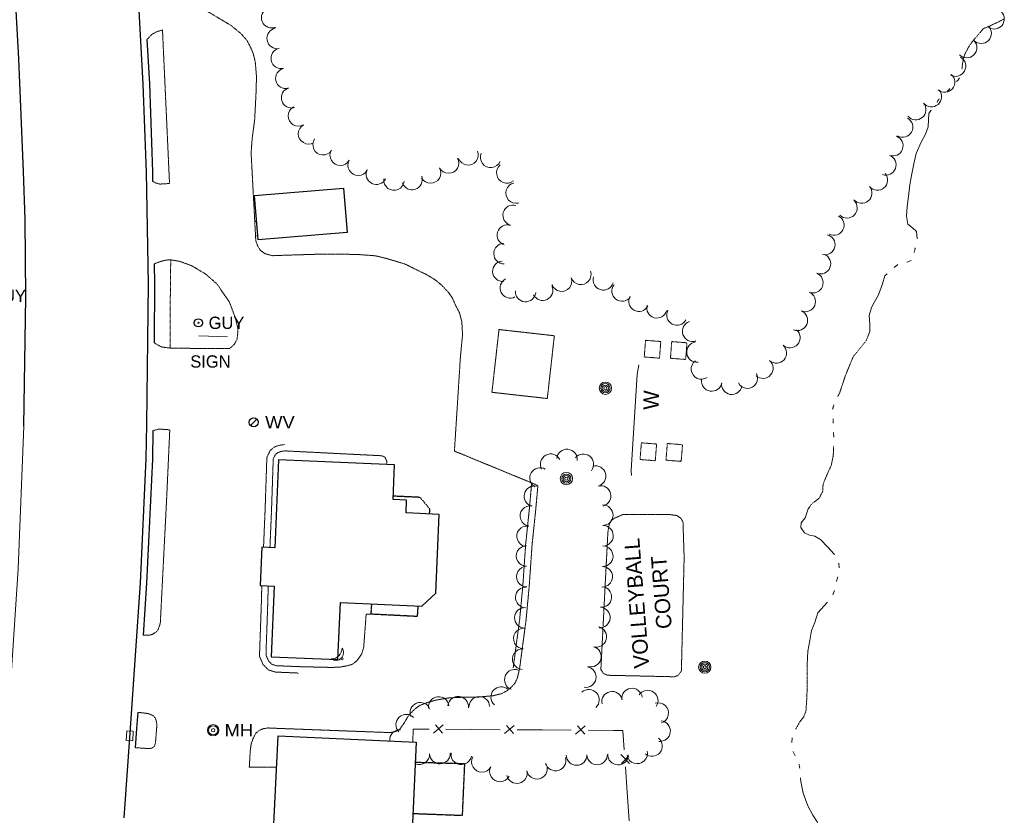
# Model space of a CAD drawing. Extents: x 386588 to 390135, y 96998 to 113606.
# Tile 36 of 92: x 387879 to 388262, y 100206 to 100516. Entities that reach past the tile are written whole.
import ezdxf
from ezdxf.enums import TextEntityAlignment as Align

# ---------------------------------------------------------------- set-up
doc = ezdxf.new("R2010")
doc.units = 0
doc.header["$MEASUREMENT"] = 0
for name, pattern in [('Wisdot3', [0.1875, 0.125, -0.0625]), ('Wisdot5', [0.1, 0.05, -0.05]), ('Wisdot6', [0.375, 0.125, -0.0625, 0.03125, -0.0625, 0.03125, -0.0625])]:
    doc.linetypes.add(name, pattern=pattern)
for name, color, linetype, lineweight in [('E_BLD', 241, 'Continuous', 25), ('E_DRN', 40, 'Continuous', 15), ('E_DWY', 2, 'Wisdot3', 15), ('E_LAND_Vegetation', 3, 'Continuous', 15), ('E_MISCPROP', 30, 'Continuous', 15), ('E_MISCPROP_HvyDash', 241, 'Wisdot3', 25), ('E_MISCPROP_Railing', 30, 'Continuous', 15), ('E_MISCPROP_Solid', 241, 'Continuous', 15), ('E_PATH_Sidewalk', 2, 'Wisdot5', 15), ('E_RDWY', 21, 'Continuous', 25), ('E_SGN', 21, 'Continuous', 15), ('E_UTL_EGuyWire', 200, 'Continuous', 25), ('E_UTL_MH', 30, 'Continuous', 15), ('E_UTL_W', 5, 'Continuous', 25), ('E_WTR', 4, 'Wisdot6', 15), ('E_WTR_Elevations', 4, 'Continuous', 15)]:
    doc.layers.add(name, color=color, linetype=linetype, lineweight=lineweight)
doc.layers.add('P2S1_Complete', color=7, linetype='Continuous', lineweight=15, transparency=0.9)
doc.styles.add('Style-dot_font5', font='dot_font5.shx')
doc.styles.add('Style-IGR_FONT_0', font='dot_font15.shx')

# ---------------------------------------------------------------- blocks, each defined once
blk = doc.blocks.new('GUY')
at = {"layer": 'E_UTL_EGuyWire'}
for radius in [4, 0.5]:
    blk.add_circle((0, 0), radius, dxfattribs=at)
at = {"layer": 'E_UTL_EGuyWire', "style": 'Style-dot_font5'}
blk.add_text('GUY', height=12, dxfattribs=at).set_placement((10, 0), align=Align.MIDDLE_LEFT)
blk = doc.blocks.new('INLET')
at = {"layer": 'E_DRN', "flags": 128}
blk.add_lwpolyline([(-7.5, 10), (7.5, 10), (7.5, 0), (-7.5, 0)], close=True, dxfattribs=at)
blk = doc.blocks.new('MH')
at = {"layer": 'E_UTL_MH'}
for radius in [5, 4, 1.5]:
    blk.add_circle((0, 0), radius, dxfattribs=at)
at = {"layer": 'E_UTL_MH', "style": 'Style-dot_font5', "width": 1.111111}
blk.add_text('MH', height=10.8, dxfattribs=at).set_placement((10, 0), align=Align.MIDDLE_LEFT)
blk = doc.blocks.new('POLE')
at = {"layer": 'E_MISCPROP'}
for radius in [4.46, 3.35, 2.23, 1.12]:
    blk.add_circle((0, 0), radius, dxfattribs=at)
blk = doc.blocks.new('SDSH')
at = {"layer": 'E_MISCPROP_Solid'}
blk.add_circle((0, 0), 1.5, dxfattribs=at)
for centre, radius, start, end in [((-8.6, 8.6), 10.7, 233.5697, 36.4341), ((-14.7, 14.7), 14.7, 268.683, 1.317)]:
    blk.add_arc(centre, radius, start, end, dxfattribs=at)
blk = doc.blocks.new('SIGN')
at = {"layer": 'E_SGN', "lineweight": 13, "style": 'Style-dot_font5'}
blk.add_text('SIGN', height=12, dxfattribs=at).set_placement((0, 0), align=Align.MIDDLE_CENTER)
blk = doc.blocks.new('WV')
at = {"layer": 'E_UTL_W'}
blk.add_line((-2.83, -2.83), (2.83, 2.83), dxfattribs=at)
blk.add_circle((0, 0), 4, dxfattribs=at)
at = {"layer": 'E_UTL_W', "style": 'Style-dot_font5', "width": 1.111111}
blk.add_text('WV', height=10.8, dxfattribs=at).set_placement((10, 0), align=Align.MIDDLE_LEFT)

msp = doc.modelspace()

# ---------------------------------------------------------------- linework, layer by layer
at = {"layer": 'E_BLD'}
for p, q in [((387970.19, 100447.21), (388004.84, 100450.16)), ((387971.66, 100429.93), (387970.19, 100447.21)), ((388004.84, 100450.16), (388004.84, 100450.16)), ((388004.84, 100450.16), (388006.31, 100432.88)), ((388006.31, 100432.88), (387971.66, 100429.93)), ((388006.31, 100432.88), (388006.31, 100432.88)), ((387971.66, 100429.93), (387971.66, 100429.93)), ((387979.6, 100344.27), (387978.15, 100310.08)), ((388024.69, 100342.36), (387979.6, 100344.27)), ((388024.12, 100328.81), (388024.69, 100342.36)), ((388024.69, 100342.36), (388024.69, 100342.36)), ((388029.39, 100328.59), (388024.12, 100328.81)), ((388024.12, 100328.81), (388024.12, 100328.81)), ((388029.18, 100323.62), (388029.39, 100328.59)), ((388029.39, 100328.59), (388029.39, 100328.59)), ((388042.04, 100323.09), (388029.18, 100323.62)), ((388029.18, 100323.62), (388029.18, 100323.62)), ((388040.77, 100292.4), (388042.04, 100323.09)), ((388042.04, 100323.09), (388042.04, 100323.09)), ((387973.04, 100310.3), (387972.4, 100295.37)), ((387978.15, 100310.08), (387973.04, 100310.3)), ((387973.04, 100310.3), (387973.04, 100310.3)), ((387978.15, 100310.08), (387978.15, 100310.08)), ((387972.4, 100295.37), (387972.4, 100295.37)), ((387972.4, 100295.37), (387977.87, 100295.14)), ((387977.87, 100295.14), (387976.7, 100267.65)), ((388035.35, 100287.38), (388040.77, 100292.4)), ((388002.68, 100266.55), (388003.62, 100288.72)), ((388003.62, 100288.72), (388003.62, 100288.72)), ((388003.62, 100288.72), (388035.35, 100287.38)), ((388035.35, 100287.38), (388035.35, 100287.38)), ((387976.7, 100267.65), (387976.7, 100267.65)), ((387976.7, 100267.65), (388002.68, 100266.55)), ((388002.68, 100266.55), (388002.68, 100266.55)), ((387976.99, 100185.59), (387979.35, 100236.86)), ((387979.35, 100236.86), (387979.35, 100236.86)), ((387979.35, 100236.86), (388033.19, 100234.38)), ((388033.19, 100234.38), (388031.15, 100189.85))]:
    msp.add_line(p, q, dxfattribs=at)
at = {"layer": 'E_DWY', "flags": 128}
for points in [[(388080.52, 100334.33), (388048.02, 100347.72), (388050.34, 100384.17), (388051.17, 100392.97), (388050.91, 100398.02), (388049.99, 100401.57), (388048.57, 100404.26), (388047.17, 100407.47), (388045.58, 100409.64), (388043, 100412.37), (388040.48, 100414.45), (388036.78, 100416.64), (388032.75, 100418.58), (388028.71, 100420.59), (388021.53, 100422.73), (388017.22, 100423.77), (388009.91, 100424.31), (388002.35, 100424.38), (387994.65, 100424.37), (387982.42, 100424), (387977.28, 100423.8), (387974.23, 100424.6), (387972.51, 100425.89), (387971.31, 100427.8), (387970.7, 100429.63), (387968.88, 100463.81), (387969.28, 100469.44), (387970.26, 100476.65), (387970.77, 100486.57), (387970.98, 100493.49), (387970.49, 100499.32), (387969.67, 100502.58), (387968.65, 100504.96), (387967.31, 100507.59), (387964.94, 100510.26), (387961.24, 100513.32), (387941.9, 100524.98), (387938.76, 100526.71), (387935.5, 100527.34), (387932.7, 100527.73), (387929.66, 100528.38), (387927.15, 100529.61)], [(387928.34, 100507.94), (387930.12, 100509.91), (387932.19, 100511.05), (387934.38, 100511.7), (387937.12, 100451.91), (387933.3, 100451.69), (387931.8, 100452.13), (387930.55, 100452.74)], [(387931.15, 100420.63), (387933.43, 100421.5), (387935.69, 100422.07), (387937.35, 100422.23), (387941.19, 100421.58), (387945.7, 100419.91), (387951.01, 100416.79), (387955.53, 100412.86), (387960.42, 100405.78), (387962.76, 100399.54), (387963.74, 100395.35), (387963.62, 100392.8), (387963.4, 100391.32), (387962.29, 100389.19), (387960.48, 100387.63), (387937.74, 100387.78), (387933.91, 100388.29), (387931.08, 100389.88)], [(387930.61, 100355.65), (387932.55, 100356.21), (387934.22, 100356.22), (387937.22, 100356), (387935.98, 100328.72), (387933.53, 100280.71), (387932.74, 100278.31), (387931.97, 100277.29), (387930.46, 100276.35), (387929.19, 100276.01), (387926.81, 100276)], [(387973.71, 100310.27), (387974.33, 100324.85), (387975.01, 100345.3), (387976.28, 100347.9), (387978.09, 100349.41), (387980.21, 100350.06), (387981.85, 100350.27)], [(387976.21, 100310.16), (387976.83, 100324.75), (387977.49, 100344.68), (387978.29, 100346.33), (387979.3, 100347.16), (387980.74, 100347.61), (387982.16, 100347.79)], [(387982.16, 100347.79), (388019.66, 100345.91), (388020.95, 100345.38), (388021.58, 100344.06), (388021.72, 100343.42), (388021.69, 100342.49)], [(388070.89, 100263.27), (388073.42, 100282.24), (388074.66, 100295.52), (388075.75, 100311.45), (388077.17, 100324.99), (388078.03, 100334.56)], [(388073.37, 100262.94), (388075.91, 100281.96), (388077.15, 100295.32), (388078.25, 100311.24), (388079.65, 100324.75), (388080.52, 100334.33)], [(388107.27, 100306.63), (388107.75, 100316.11), (388108.26, 100319.14), (388108.73, 100320.2), (388110.14, 100321.5), (388113.48, 100322.98), (388131.26, 100323.08), (388134.72, 100322.61), (388136.28, 100321.46), (388136.99, 100320.07), (388137.44, 100306.32)], [(388137.44, 100306.32), (388136.37, 100262.07), (388135.15, 100260.35), (388133.6, 100259.84), (388107.7, 100260.42), (388106.03, 100261.13), (388105.02, 100262.63), (388107.27, 100306.63)], [(387987.39, 100261.28), (387978.28, 100261.67), (387975.6, 100262.48), (387973.54, 100264.62), (387972.2, 100267.65), (387972.21, 100269.97), (387972.83, 100287.26), (387973.05, 100295.34)], [(387987.5, 100263.78), (387978.7, 100264.15), (387976.95, 100264.69), (387975.65, 100266.04), (387974.7, 100268.17), (387974.71, 100269.92), (387975.32, 100287.18), (387975.55, 100295.23)], [(387987.5, 100263.78), (388000.39, 100263.47), (388003.86, 100263.65), (388006.49, 100264.2), (388008.19, 100264.65), (388010.09, 100266.07), (388011.94, 100268.71), (388012.71, 100271.33), (388013.66, 100284.2), (388015.61, 100284.21)], [(388051.38, 100251.87), (388057.17, 100251.93), (388063.13, 100252.46), (388066.45, 100253.3), (388068.52, 100254.41), (388070.21, 100255.84), (388071.63, 100257.41), (388072.53, 100259.41), (388073.37, 100262.94)], [(387978.79, 100224.69), (387968.17, 100224.65), (387968.54, 100230.92), (387968.9, 100233.62), (387969.65, 100235.84), (387970.76, 100237.93), (387971.97, 100238.89), (387973.48, 100239.6), (387975.49, 100239.91), (387978.28, 100239.78), (388022.9, 100238.1), (388024.63, 100238.38), (388025.83, 100238.83), (388026.94, 100239.68), (388027.9, 100240.96), (388028.92, 100242.64), (388029.95, 100244.38), (388031.16, 100245.86), (388032.77, 100247.37), (388034.68, 100248.74), (388037.47, 100249.8), (388040.78, 100250.74), (388045.96, 100251.63)], [(388045.96, 100251.63), (388051.38, 100251.87)], [(387924.76, 100245.99), (387928.69, 100245.54), (387930.5, 100244.84), (387931.53, 100243.92), (387931.94, 100242.73), (387932.22, 100241.23), (387931.66, 100234.21), (387931.22, 100232.71), (387930.2, 100232.03), (387929.13, 100231.86), (387923.8, 100232.23)]]:
    msp.add_lwpolyline(points, dxfattribs=at)
msp.add_lwpolyline([(388062.62, 100370.61), (388065.37, 100395.05), (388086.92, 100392.63), (388084.17, 100368.19)], close=True, dxfattribs=at)
at = {"layer": 'E_LAND_Vegetation'}
for centre, radius, start, end in [((387976.9, 100516.49), 4, 112.6246, 292.6246), ((388258.09, 100516), 3.97, 237.5302, 57.5302), ((387979.04, 100508.42), 4, 100.659, 280.659), ((388253.07, 100510.43), 3.97, 224.8333, 44.8333), ((387980.64, 100500.65), 4, 102.8383, 282.8383), ((388247.44, 100504.83), 3.97, 224.8333, 44.8333), ((388243.1, 100497.6), 3.97, 240.9533, 60.9533), ((387982.41, 100492.85), 4, 102.8383, 282.8383), ((388238.83, 100491.38), 3.97, 229.8856, 49.8856), ((387984.63, 100485.3), 4, 106.6447, 286.6447), ((388233.72, 100485.75), 3.97, 219.6989, 39.6989), ((387987.3, 100478.24), 4, 119.4998, 299.4998), ((388227.61, 100480.67), 3.97, 219.6989, 39.6989), ((387991.24, 100471.28), 4, 119.4998, 299.4998), ((388222.48, 100473.91), 3.97, 240.7706, 60.7706), ((388218.69, 100466.61), 3.97, 249.9057, 69.9057), ((387996.91, 100467.04), 4, 145.4543, 325.4543), ((388003.57, 100462.94), 4, 150.8535, 330.8535), ((388053.34, 100463.09), 4, 201.7569, 21.7569), ((388062.14, 100462.1), 4, 156.1736, 336.1736), ((388215.97, 100459.14), 3.97, 249.9057, 69.9057), ((388010.56, 100459.04), 4, 150.8535, 330.8535), ((388045.76, 100459.89), 4, 208.9931, 28.9931), ((388068.41, 100456.05), 4, 129.6256, 309.6256), ((388017.64, 100455.53), 4, 153.5977, 333.5977), ((388031.53, 100453.48), 4, 198.7058, 18.7058), ((388038.76, 100456.02), 4, 208.9931, 28.9931), ((388212.66, 100453.26), 3.97, 219.9348, 39.9348), ((388024.51, 100453.26), 4, 173.7714, 353.7714), ((388072.03, 100448.2), 4, 103.0516, 283.0516), ((388206.56, 100448.16), 3.97, 219.9348, 39.9348), ((388070.91, 100439.55), 4, 74.6134, 254.6134), ((388200.82, 100442.41), 3.97, 225.9092, 45.9092), ((388068.63, 100431.81), 4, 72.6311, 252.6311), ((388195.73, 100435.72), 3.97, 242.9248, 62.9248), ((388192.23, 100428.11), 3.97, 257.3247, 77.3247), ((388067.34, 100424.62), 4, 90.8851, 270.8851), ((388190.53, 100420.65), 3.97, 248.149, 68.149), ((388066.85, 100417.72), 3.97, 93.5525, 273.5525), ((388097.23, 100416.51), 3.97, 199.503, 19.503), ((388187.58, 100413.28), 3.97, 248.149, 68.149), ((388069.78, 100411.25), 3.97, 117.2672, 297.2672), ((388089.75, 100413.86), 3.97, 199.503, 19.503), ((388105.99, 100414.38), 3.97, 163.2156, 343.2156), ((388075.71, 100409.83), 3.97, 175.062, 355.062), ((388082.38, 100410.34), 3.97, 206.3153, 26.3153), ((388113.29, 100410.02), 3.97, 142.099, 322.099), ((388184.61, 100405.95), 3.97, 247.1315, 67.1315), ((388119.84, 100406.07), 3.97, 150.7689, 330.7689), ((388126.82, 100403.48), 3.97, 164.7188, 344.7188), ((388134.64, 100400.69), 3.97, 152.3882, 332.3882), ((388181.52, 100398.62), 3.97, 247.1315, 67.1315), ((388140.71, 100394.37), 3.97, 107.9972, 287.9972), ((388178.61, 100391.9), 3.97, 228.5541, 48.5541), ((388142.41, 100386.28), 3.97, 97.0983, 277.0983), ((388173.35, 100385.94), 3.97, 228.5541, 48.5541), ((388144.13, 100379.66), 3.97, 125.4463, 305.4463), ((388168.1, 100379.99), 3.97, 228.5541, 48.5541), ((388148.17, 100374.98), 3.97, 170.7201, 350.7201), ((388156.01, 100373.71), 3.97, 170.7201, 350.7201), ((388162.05, 100376.1), 3.97, 208.0297, 28.0297), ((388091.83, 100344.44), 4.01, 354.3516, 174.3516), ((388085.48, 100342.6), 4.01, 27.9043, 207.9043), ((388098.22, 100342.59), 4.01, 321.112, 141.112), ((388081.37, 100337.25), 4.01, 59.9265, 239.9265), ((388102.93, 100337.98), 4.01, 284.4001, 104.4001), ((388079.17, 100330.13), 4.01, 75.7531, 255.7531), ((388104.92, 100330.22), 4.01, 284.4001, 104.4001), ((388077.58, 100322.45), 4.01, 80.69, 260.69), ((388105.74, 100322.76), 4.01, 270.5378, 90.5378), ((388076.29, 100314.54), 4.01, 80.69, 260.69), ((388105.82, 100314.75), 4.01, 270.5378, 90.5378), ((388076.11, 100306.86), 4.01, 90.3713, 270.3713), ((388105.75, 100306.8), 4.01, 268.5219, 88.5219), ((388076.16, 100298.85), 4.01, 90.3713, 270.3713), ((388105.54, 100298.79), 4.01, 268.5219, 88.5219), ((388075.81, 100290.75), 4.01, 87.405, 267.405), ((388105.2, 100290.88), 4.01, 265.8156, 85.8156), ((388075.44, 100282.75), 4.01, 87.405, 267.405), ((388104.61, 100282.89), 4.01, 265.8156, 85.8156), ((388075.01, 100274.73), 4.01, 86.8817, 266.8817), ((388103.23, 100275.4), 4.01, 254.8046, 74.8046), ((388074.58, 100266.73), 4.01, 86.8817, 266.8817), ((388101.13, 100267.67), 4.01, 254.6961, 74.6961), ((388099.17, 100259.73), 4.01, 260.1114, 80.1114), ((388071.53, 100258.69), 4.01, 68.4966, 248.4966), ((388066.24, 100251.92), 4.01, 48.1749, 228.1749), ((388117.13, 100251.36), 4.01, 7.7842, 187.7842), ((388041.9, 100248.05), 4.01, 6.7687, 186.7687), ((388049.48, 100248.16), 4.01, 354.9278, 174.9278), ((388057.7, 100248.1), 4.01, 1.555, 181.555), ((388100.39, 100250.87), 4.01, 312.6965, 132.6965), ((388109.38, 100250.12), 4.01, 12.5867, 192.5867), ((388123.26, 100250.56), 4.01, 325.8023, 145.8023), ((388034.76, 100245.82), 4.01, 21.41, 201.41), ((388127.35, 100245.69), 4.01, 287.6278, 107.6278), ((388029.26, 100241.2), 4.01, 44.1184, 224.1184), ((388128.07, 100238.68), 4.01, 263.453, 83.453), ((388026.84, 100235.18), 4.01, 87.9623, 184.6089), ((388124.93, 100232.86), 4.01, 229.7411, 49.7411), ((388034.35, 100229.69), 4.01, 247.2896, 1.648), ((388042.36, 100229.92), 4.01, 181.648, 1.648), ((388050.69, 100229.63), 4.01, 170.7868, 350.7868), ((388058.71, 100226.69), 4.01, 150.6881, 330.6881), ((388095.56, 100229.38), 4.01, 181.4714, 1.4714), ((388103.57, 100229.59), 4.01, 181.4714, 1.4714), ((388111.69, 100229.56), 4.01, 178.2272, 358.2272), ((388119.15, 100230.02), 4.01, 192.8517, 12.8517), ((388065.74, 100222.99), 4.01, 152.7284, 332.7284), ((388080.17, 100224.02), 4.01, 192.3478, 12.3478), ((388087.38, 100227.23), 4.01, 196.1432, 16.1432), ((388072.35, 100222.3), 4.01, 192.3478, 12.3478)]:
    msp.add_arc(centre, radius, start, end, dxfattribs=at)
at = {"layer": 'E_MISCPROP_HvyDash', "flags": 128}
for points in [[(388024.19, 100330.29), (388034.55, 100329.82), (388038.4, 100325.2), (388038.18, 100323.25)], [(388033.81, 100287.45), (388033.52, 100283.31), (388015.61, 100284.21), (388015.86, 100288.21)], [(388031.92, 100206.61), (388051.17, 100205.89), (388052.05, 100225.93), (388032.83, 100226.46)]]:
    msp.add_lwpolyline(points, dxfattribs=at)
at = {"layer": 'E_MISCPROP_Railing'}
for p, q in [((388043.59, 100241.11), (388039.88, 100237.92)), ((388043.4, 100237.9), (388040.65, 100241.06)), ((388071.25, 100240.92), (388067.54, 100237.73)), ((388071.06, 100237.71), (388068.31, 100240.87)), ((388098.91, 100240.73), (388095.2, 100237.54)), ((388098.72, 100237.52), (388095.97, 100240.69)), ((388116.22, 100226.08), (388112.75, 100229.54)), ((388113, 100226.03), (388115.94, 100229.02))]:
    msp.add_line(p, q, dxfattribs=at)
at = {"layer": 'E_MISCPROP_Railing', "flags": 128}
for points in [[(388119.85, 100381.3), (388119.11, 100377.66), (388116.86, 100340.15), (388117, 100338.24)], [(388038.2, 100239.42), (388031.98, 100239.46), (388031.79, 100234.45)], [(388054.62, 100239.31), (388044.73, 100239.38)], [(388065.86, 100239.23), (388054.62, 100239.31)], [(388082.28, 100239.12), (388072.39, 100239.19)], [(388093.52, 100239.04), (388082.28, 100239.12)], [(388109.94, 100238.93), (388100.05, 100239)], [(388114.12, 100231.33), (388113.59, 100238.9), (388109.94, 100238.93)], [(388115.27, 100214.95), (388114.57, 100224.81)], [(388116.05, 100203.74), (388115.27, 100214.95)]]:
    msp.add_lwpolyline(points, dxfattribs=at)
at = {"layer": 'E_PATH_Sidewalk', "flags": 128}
for points in [[(387970.3, 100437.1), (387971.05, 100437.18)], [(387970.6, 100431.46), (387971.53, 100431.54)], [(387937.39, 100387.83), (387937.37, 100402.05), (387937.59, 100422.19)]]:
    msp.add_lwpolyline(points, dxfattribs=at)
for points in [[(388121.91, 100384.37), (388122.42, 100390.86), (388128.35, 100390.39), (388127.83, 100383.9)], [(388132.11, 100383.87), (388132.62, 100390.36), (388138.55, 100389.88), (388138.03, 100383.4)], [(388120.28, 100344.44), (388120.8, 100350.93), (388126.72, 100350.46), (388126.2, 100343.97)], [(388130.37, 100344.19), (388130.89, 100350.67), (388136.81, 100350.2), (388136.29, 100343.71)]]:
    msp.add_lwpolyline(points, close=True, dxfattribs=at)
at = {"layer": 'E_RDWY', "flags": 128}
for points in [[(387888.36, 100953.84), (387895.55, 100872.28), (387899.01, 100830.22), (387907, 100739.36), (387911.89, 100681.4), (387915.48, 100640.75), (387921.31, 100574.71), (387924.55, 100531.36), (387926.79, 100490.63), (387927.98, 100456.37), (387928.79, 100412.85), (387928.59, 100390.87), (387928.14, 100358.18)], [(387880.44, 100357.46), (387881.18, 100407.65), (387880.87, 100437.87), (387880.25, 100456.58), (387878.46, 100500.44), (387876.48, 100535.71), (387874.48, 100562.96), (387872.09, 100591.16), (387868.27, 100634.71), (387865.37, 100669.59), (387862.64, 100699.57), (387859.34, 100738.63), (387856.17, 100774.49), (387852.17, 100820.42), (387848.64, 100860.9), (387844.74, 100906.24), (387841.29, 100945.55)], [(387928.34, 100507.94), (387929.29, 100490.74), (387930.48, 100456.44), (387930.55, 100452.74)], [(387931.15, 100420.63), (387931.29, 100412.86), (387931.09, 100390.84), (387931.08, 100389.88)], [(387928.14, 100358.18), (387927.96, 100344.68), (387925.7, 100296.43), (387921.84, 100239.84), (387919.35, 100204.96)], [(387930.61, 100355.65), (387930.46, 100344.6), (387928.19, 100296.28), (387926.81, 100276)], [(387924.76, 100245.99), (387924.33, 100239.67), (387923.8, 100232.23)]]:
    msp.add_lwpolyline(points, dxfattribs=at)
at = {"layer": 'E_SGN'}
msp.add_line((387948.49, 100392.62), (387959.64, 100392.23), dxfattribs=at)
at = {"layer": 'E_WTR', "flags": 128}
for points in [[(388245.59, 100496.56), (388245.77, 100498.51), (388246.54, 100501.94), (388248.01, 100504.78), (388249.49, 100507.02), (388251.61, 100509.49), (388253.88, 100512.19), (388256.06, 100513.09), (388259.89, 100514.9), (388261.84, 100515.91), (388261.96, 100515.94)], [(388235.89, 100483.45), (388236.32, 100484.41), (388236.92, 100484.96)], [(388227.01, 100425.09), (388227.4, 100426.87)], [(388197.24, 100369.02), (388197.96, 100370.34), (388200.22, 100377.18), (388203.23, 100384.44), (388208.29, 100390.72), (388208.94, 100392.29)], [(388195.25, 100363.99), (388195.25, 100364.03), (388195.71, 100365.74)], [(388195.49, 100358.54), (388195.4, 100360.16), (388195.39, 100360.36)], [(388186.25, 100325.92), (388187.18, 100327.23), (388189.9, 100329.27), (388191.35, 100331.89), (388191.54, 100334.92), (388193.21, 100338.91), (388194.69, 100342.1), (388195.49, 100346.01), (388195.61, 100349.47)], [(388180.87, 100239.42), (388182.38, 100242.16), (388183.93, 100244.14), (388184.85, 100246.4), (388185.12, 100250.39), (388185.31, 100254.77), (388185.35, 100260.74), (388185.39, 100264.45), (388185.39, 100264.64)], [(388182.45, 100224.06), (388182.42, 100224.39), (388182.17, 100225.85)]]:
    msp.add_lwpolyline(points, dxfattribs=at)
at = {"layer": 'E_WTR_Elevations', "flags": 128}
for points in [[(388243.46, 100491.59), (388243.96, 100492.02), (388244.64, 100493.02)], [(388239.63, 100487.52), (388240.92, 100488.87)], [(388225.97, 100455.01), (388226.84, 100459.63), (388227.77, 100463.59), (388229.66, 100467.96), (388231.36, 100471.08), (388232.4, 100473.93), (388232.62, 100476.65), (388232.73, 100479.14), (388233.49, 100480.3), (388233.74, 100480.51)], [(388228.11, 100430.42), (388227.88, 100433.28), (388226.35, 100434.71), (388224.56, 100436.1), (388224, 100439.23), (388224.29, 100443), (388224.83, 100446.89), (388225.32, 100451.42), (388225.97, 100455.01)], [(388219.21, 100419.15), (388220.58, 100420.34)], [(388224.07, 100421.25), (388225.75, 100421.94)], [(388208.94, 100392.29), (388209.74, 100394.25), (388209.77, 100397.13), (388209.41, 100400.5), (388210.37, 100403.6), (388211.36, 100405.52), (388213.08, 100408.56), (388214.71, 100412.9), (388215.55, 100415.98), (388216.46, 100416.77)], [(388195.69, 100353.1), (388195.64, 100354.92)], [(388195.99, 100307.29), (388195.81, 100307.62), (388193.42, 100310.26), (388190.52, 100313.25), (388188.35, 100314.53), (388186.26, 100314.98), (388184.26, 100315.84), (388182.83, 100318.01), (388183.05, 100319.82), (388184.56, 100321.79), (388185.72, 100325.17), (388186.25, 100325.92)], [(388197.83, 100302.27), (388197.63, 100304.08)], [(388196.79, 100296.98), (388197.03, 100297.98), (388197.24, 100298.74)], [(388195.36, 100291.73), (388195.92, 100293.45)], [(388185.39, 100264.64), (388185.53, 100269.82), (388186.31, 100273.95), (388186.98, 100277.89), (388188.25, 100280.97), (388189.46, 100284.7), (388193.12, 100288.76), (388193.29, 100288.9)], [(388179.33, 100234.28), (388179.5, 100236.09)], [(388180.6, 100229.11), (388179.91, 100230.55), (388179.84, 100230.76)], [(388190.36, 100195.7), (388190.52, 100198.94), (388189.23, 100203.3), (388187.59, 100205.93), (388185.58, 100209.62), (388183.75, 100214.58), (388182.88, 100219.12), (388182.77, 100220.44)]]:
    msp.add_lwpolyline(points, dxfattribs=at)
at = {"layer": 'P2S1_Complete', "flags": 128}
msp.add_lwpolyline([(387854.51, 99985.55), (387859.54, 100042.38), (387863.29, 100092.95), (387865.16, 100117.52), (387871.29, 100198.85), (387874.26, 100242.49), (387878.22, 100301.85), (387880.44, 100357.46)], dxfattribs=at)

# ---------------------------------------------------------------- block references
at = {"layer": 'E_DRN', "xscale": 0.25, "yscale": 0.25, "zscale": 0.25, "rotation": 87.25709307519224}
msp.add_blockref('INLET', (387922.87, 100236.81), dxfattribs=at)
at = {"layer": 'E_MISCPROP', "xscale": 0.5377037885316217, "yscale": 0.5377037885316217, "zscale": 0.5377037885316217}
for p in [(388106.78, 100372.21), (388091.59, 100336.99), (388145.49, 100263.58)]:
    msp.add_blockref('POLE', p, dxfattribs=at)
at = {"layer": 'E_MISCPROP_Solid', "xscale": 0.2807663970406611, "yscale": 0.2807663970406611, "zscale": 0.2807663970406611}
msp.add_blockref('SDSH', (388004.28, 100266.82), dxfattribs=at)
at = {"layer": 'E_SGN', "xscale": 0.3999999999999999, "yscale": 0.3999999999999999, "zscale": 0.3999999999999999}
msp.add_blockref('SIGN', (387953.05, 100382.61), dxfattribs=at)
at = {"layer": 'E_UTL_EGuyWire', "xscale": 0.3999999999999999, "yscale": 0.3999999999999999, "zscale": 0.3999999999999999}
for p in [(387863.34, 100408.15), (387948.35, 100397.67)]:
    msp.add_blockref('GUY', p, dxfattribs=at)
at = {"layer": 'E_UTL_MH', "xscale": 0.4444444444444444, "yscale": 0.4444444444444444, "zscale": 0.4444444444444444}
msp.add_blockref('MH', (387954.11, 100239.01), dxfattribs=at)
at = {"layer": 'E_UTL_W', "xscale": 0.4444444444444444, "yscale": 0.4444444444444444, "zscale": 0.4444444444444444}
msp.add_blockref('WV', (387969.91, 100358.95), dxfattribs=at)

# ---------------------------------------------------------------- texts
at = {"layer": 'E_DWY', "style": 'Style-IGR_FONT_0'}
for s, p in [('VOLLEYBALL', (388123.9, 100263.35)), ('COURT', (388132.67, 100278.71))]:
    msp.add_text(s, height=6, rotation=94.4227, dxfattribs=at).set_placement(p)
at = {"layer": 'E_MISCPROP_Railing', "style": 'Style-IGR_FONT_0', "oblique": 360}
msp.add_text('W', height=6, rotation=88.9149, dxfattribs=at).set_placement((388124.5, 100363.77), align=Align.MIDDLE_LEFT)

doc.saveas('drawing.dxf')
